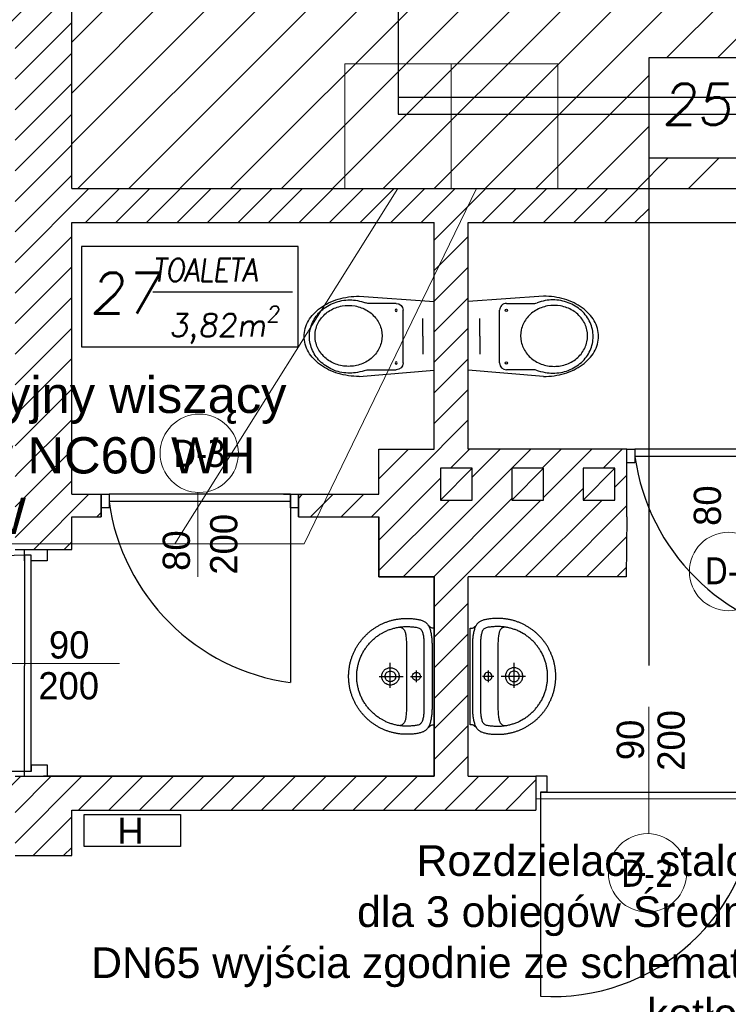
# Model space of a CAD drawing. Header units: millimetres. Extents: x -486876 to 553054, y -140324 to 834178.
# Tile 29 of 155: x -162959 to -159832, y 78064 to 82405. Entities that reach past the tile are written whole.
import ezdxf
from ezdxf import colors
from ezdxf.entities.mleader import LeaderData, LeaderLine
from ezdxf.enums import TextEntityAlignment as Align
from ezdxf.lldxf.tags import DXFTag
from ezdxf.math import Vec2, Vec3

# ---------------------------------------------------------------- set-up
doc = ezdxf.new("R2010")
doc.units = ezdxf.units.MM
doc.linetypes.add('DASH2', pattern=[0.75, 0.5, -0.25])
for name, color, linetype, lineweight in [('0_TEKST', 7, 'Continuous', 20), ('_XREF', 252, 'DASH2', 13), ('IS_GAZ_TEKST', 7, 'Continuous', 20), ('XREF$0$okna', 8, 'Continuous', 20), ('XREF$0$ściana nośna', 8, 'Continuous', 30)]:
    doc.layers.add(name, color=color, linetype=linetype, lineweight=lineweight)
doc.layers.add('IS_Rozdzielacze_Powrót', color=5, linetype='DASH', true_color=0x0000ff)
doc.layers.add('IS_Rozdzielacze_Zasilanie', color=1, linetype='SOLID', true_color=0xff0000)
for name, color, linetype in [('XREF$0$A-ARM', 8, 'Continuous'), ('XREF$0$ArchiCAD', 8, 'Continuous'), ('XREF$0$DRZWI', 8, 'Continuous'), ('XREF$0$MEBLE_ŁAZIENKOWE_I_KUCHENNE', 8, 'Continuous'), ('XREF$0$nowe ściany', 8, 'Continuous'), ('XREF$0$OPIS', 8, 'Continuous'), ('XREF$0$OPISY', 8, 'Continuous'), ('XREF$0$WYMIARY', 9, 'Continuous'), ('XREF$0$WYPEŁNIENIA', 8, 'Continuous'), ('XREF$0$ŚCIANY', 8, 'Continuous')]:
    doc.layers.add(name, color=color, linetype=linetype)
doc.styles.add('GENERATED_STYLE_1', font='ARIALN.TTF')
doc.styles.add('SANPROJEKT', font='arial.ttf', dxfattribs={"height": 200})
doc.styles.add('XREF$0$APLUS', font='arial.ttf', dxfattribs={"width": 0.6})
doc.styles.add('XREF$0$GENERATED_STYLE_1', font='txt')
doc.styles.add('XREF$0$Standard', font='arial.ttf')
doc.styles.add('XREF$0$Verdana 0.8', font='verdana.ttf', dxfattribs={"width": 0.8})
tags = doc.linetypes.add('DASH', pattern=[15, 10, -5]).pattern_tags.tags
tags[6:7] = [DXFTag(74, 4), DXFTag(75, 0), DXFTag(340, '0'), DXFTag(46, 0.0), DXFTag(50, 0.0), DXFTag(44, 0.0), DXFTag(45, 0.0)]
tags[4:5] = [DXFTag(74, 4), DXFTag(75, 0), DXFTag(340, '0'), DXFTag(46, 0.0), DXFTag(50, 0.0), DXFTag(44, 0.0), DXFTag(45, 0.0)]
tags = doc.linetypes.add('SOLID', pattern=[10, 10, 0]).pattern_tags.tags
tags[6:7] = [DXFTag(74, 4), DXFTag(75, 0), DXFTag(340, '0'), DXFTag(46, 0.0), DXFTag(50, 0.0), DXFTag(44, 0.0), DXFTag(45, 0.0)]
tags[4:5] = [DXFTag(74, 4), DXFTag(75, 0), DXFTag(340, '0'), DXFTag(46, 0.0), DXFTag(50, 0.0), DXFTag(44, 0.0), DXFTag(45, 0.0)]
pattern_1 = [(45, (-52999.899, 13162.694), (-6.7351921, 6.7351921), [])]

# ---------------------------------------------------------------- blocks, each defined once
blk = doc.blocks.new('XREF$0$ubi012_r')
for p, q in [((-2.32, 33.16), (0, 0)), ((33.07, 33.16), (30.34, 0)), ((0.86, 16.83), (0.86, 29.35)), ((30.16, 29.17), (30.16, 16.83)), ((27.13, 13.79), (3.9, 13.79)), ((15.37, 5.06), (7.45, 5.06)), ((15.37, 5.06), (23.29, 5.06)), ((30.34, 0), (0, 0))]:
    blk.add_line(p, q)
for centre in [(3.9, 16.83), (27.13, 16.83)]:
    blk.add_circle(centre, 0.506)
for centre, radius, start, end in [((16.19, 42.02), 15.54, 105.9445, 133.2542), ((15.37, 44.42), 13.01, 74.6148, 105.3852), ((14.56, 42.02), 15.54, 46.7458, 74.0555), ((20.78, 37.1), 22.27, 133.1777, 154.6258), ((16.63, 38.41), 17.03, 126.5259, 148.9267), ((15.64, 39.74), 15.37, 102.4946, 126.4967), ((15.32, 39.85), 12.81, 102.4946, 126.4967), ((15.46, 40.39), 14.7, 77.6333, 102.3667), ((15.17, 40.39), 12.25, 77.6333, 102.3667), ((15.02, 39.85), 12.81, 53.5033, 77.5054), ((15.28, 39.74), 15.37, 53.5033, 77.5054), ((14.28, 38.41), 17.03, 31.0733, 53.4741), ((9.97, 37.1), 22.27, 25.3742, 46.8223), ((16.15, 38.74), 14.19, 126.5259, 148.9267), ((14.19, 38.74), 14.19, 31.0733, 53.4741), ((27.53, 33.76), 29.8, 154.3733, 172.0149), ((18.1, 37.5), 18.76, 148.867, 169.8645), ((17.37, 37.98), 15.63, 148.867, 169.8645), ((12.97, 37.98), 15.63, 10.1355, 31.133), ((12.82, 37.5), 18.76, 10.1355, 31.133), ((3.22, 33.76), 29.8, 7.9851, 25.6267), ((18.81, 37.34), 19.49, 169.767, 190.233), ((17.96, 37.85), 16.24, 169.767, 190.233), ((12.37, 37.85), 16.24, 0, 10.233), ((12.1, 37.34), 19.49, 0, 10.233), ((30.81, 33.16), 33.13, 171.7845, 180.1077), ((17.37, 37.72), 15.63, 190.1355, 211.133), ((12.97, 37.72), 15.63, 328.867, 349.8645), ((12.37, 37.85), 16.24, 349.767, 0), ((12.1, 37.34), 19.49, 349.767, 0), ((-0.06, 33.16), 33.13, 0, 8.2155), ((15.63, 36.6), 16.22, 189.6364, 202.7205), ((-13.89, 43.27), 46.14, 343.1585, 348.2524), ((-1.67, 29.35), 2.53, 0, 22.7205), ((16.15, 36.96), 14.19, 211.0733, 233.4741), ((14.19, 36.96), 14.19, 306.5259, 328.9267), ((32.69, 29.17), 2.53, 163.1585, 180), ((15.32, 35.85), 12.81, 233.5033, 257.5054), ((15.17, 35.31), 12.25, 257.6333, 282.3667), ((15.02, 35.85), 12.81, 282.4946, 306.4967), ((3.9, 16.83), 3.03, 180, 270), ((27.13, 16.83), 3.03, 270, 0)]:
    blk.add_arc(centre, radius, start, end)
blk = doc.blocks.new('XREF$0$KKP-KOLO2-B02X0201')
at = {"layer": 'XREF$0$A-ARM'}
for points in [[(-21.09, 0), (-21.12, -0.55), (-21.2, -1), (-21.34, -1.39), (-21.54, -1.76), (-21.81, -2.13), (-22.13, -2.54)], [(21.09, 0), (0, 0), (-21.09, 0)], [(22.13, -2.54), (21.81, -2.13), (21.54, -1.76), (21.34, -1.39), (21.2, -1), (21.12, -0.55), (21.09, 0)], [(25.29, -12.17), (25.29, -12.54), (25.28, -12.9), (25.27, -13.27), (25.25, -13.64), (25.22, -14), (25.19, -14.37), (25.16, -14.73), (25.12, -15.09), (25.08, -15.45), (25.03, -15.81), (24.97, -16.16), (24.91, -16.52), (24.85, -16.87), (24.78, -17.22), (24.71, -17.57), (24.63, -17.92), (24.55, -18.26), (24.46, -18.61), (24.37, -18.95), (24.27, -19.29), (24.17, -19.63), (24.06, -19.96), (23.95, -20.3), (23.83, -20.63), (23.71, -20.96), (23.59, -21.29), (23.46, -21.61), (23.33, -21.94), (23.19, -22.26), (23.05, -22.58), (22.9, -22.89), (22.75, -23.21), (22.6, -23.52), (22.44, -23.83), (22.27, -24.14), (22.11, -24.44), (21.94, -24.74), (21.76, -25.04), (21.58, -25.34), (21.4, -25.63), (21.21, -25.92), (21.02, -26.21), (20.83, -26.5), (20.63, -26.78), (20.43, -27.06), (20.22, -27.34), (20.01, -27.62), (19.8, -27.89), (19.58, -28.16), (19.36, -28.42), (19.14, -28.68), (18.91, -28.94), (18.68, -29.2), (18.45, -29.45), (18.21, -29.7), (17.97, -29.95), (17.73, -30.2), (17.48, -30.44), (17.23, -30.67), (16.98, -30.91), (16.72, -31.14), (16.46, -31.36), (16.2, -31.59), (15.93, -31.81), (15.66, -32.02), (15.39, -32.24), (15.12, -32.45), (14.84, -32.65), (14.56, -32.85), (14.28, -33.05), (13.99, -33.25), (13.7, -33.44), (13.41, -33.62), (13.12, -33.81), (12.82, -33.98), (12.52, -34.16), (12.22, -34.33), (11.91, -34.5), (11.61, -34.66), (11.3, -34.82), (10.98, -34.97), (10.67, -35.12), (10.35, -35.27), (10.03, -35.41), (9.71, -35.55), (9.39, -35.68), (9.06, -35.81), (8.74, -35.94), (8.41, -36.06), (8.07, -36.17), (7.74, -36.28), (7.4, -36.39), (7.06, -36.49), (6.72, -36.59), (6.38, -36.68), (6.04, -36.77), (5.69, -36.85), (5.35, -36.93), (5, -37), (4.65, -37.07), (4.29, -37.14), (3.94, -37.2), (3.58, -37.25), (3.23, -37.3), (2.87, -37.34), (2.51, -37.38), (2.14, -37.42), (1.78, -37.45), (1.42, -37.47), (1.05, -37.49), (0.68, -37.5), (0.31, -37.51), (-0.06, -37.51), (-0.06, -37.51), (-0.43, -37.51), (-0.8, -37.5), (-1.16, -37.49), (-1.53, -37.47), (-1.89, -37.45), (-2.26, -37.42), (-2.62, -37.38), (-2.98, -37.34), (-3.34, -37.3), (-3.7, -37.25), (-4.05, -37.2), (-4.41, -37.14), (-4.76, -37.07), (-5.11, -37), (-5.46, -36.93), (-5.81, -36.85), (-6.15, -36.77), (-6.5, -36.68), (-6.84, -36.59), (-7.18, -36.49), (-7.52, -36.39), (-7.85, -36.28), (-8.19, -36.17), (-8.52, -36.06), (-8.85, -35.94), (-9.18, -35.81), (-9.5, -35.68), (-9.83, -35.55), (-10.15, -35.41), (-10.47, -35.27), (-10.78, -35.12), (-11.1, -34.97), (-11.41, -34.82), (-11.72, -34.66), (-12.03, -34.5), (-12.33, -34.33), (-12.63, -34.16), (-12.93, -33.98), (-13.23, -33.81), (-13.52, -33.62), (-13.81, -33.44), (-14.1, -33.25), (-14.39, -33.05), (-14.67, -32.85), (-14.95, -32.65), (-15.23, -32.45), (-15.51, -32.24), (-15.78, -32.02), (-16.05, -31.81), (-16.31, -31.59), (-16.58, -31.36), (-16.84, -31.14), (-17.09, -30.91), (-17.35, -30.67), (-17.6, -30.44), (-17.84, -30.2), (-18.09, -29.95), (-18.33, -29.7), (-18.56, -29.45), (-18.8, -29.2), (-19.03, -28.94), (-19.25, -28.68), (-19.48, -28.42), (-19.7, -28.16), (-19.91, -27.89), (-20.13, -27.62), (-20.34, -27.34), (-20.54, -27.06), (-20.74, -26.78), (-20.94, -26.5), (-21.14, -26.21), (-21.33, -25.92), (-21.51, -25.63), (-21.7, -25.34), (-21.88, -25.04), (-22.05, -24.74), (-22.22, -24.44), (-22.39, -24.14), (-22.55, -23.83), (-22.71, -23.52), (-22.86, -23.21), (-23.01, -22.89), (-23.16, -22.58), (-23.3, -22.26), (-23.44, -21.94), (-23.57, -21.61), (-23.7, -21.29), (-23.83, -20.96), (-23.95, -20.63), (-24.06, -20.3), (-24.17, -19.96), (-24.28, -19.63), (-24.38, -19.29), (-24.48, -18.95), (-24.57, -18.61), (-24.66, -18.26), (-24.74, -17.92), (-24.82, -17.57), (-24.9, -17.22), (-24.96, -16.87), (-25.03, -16.52), (-25.09, -16.16), (-25.14, -15.81), (-25.19, -15.45), (-25.23, -15.09), (-25.27, -14.73), (-25.31, -14.37), (-25.34, -14), (-25.36, -13.64), (-25.38, -13.27), (-25.39, -12.9), (-25.4, -12.54), (-25.4, -12.17), (-25.4, -12.17), (-25.4, -11.8), (-25.38, -11.35), (-25.36, -10.84), (-25.33, -10.31), (-25.3, -9.77), (-25.27, -9.28), (-25.23, -8.85), (-25.19, -8.52), (-25.13, -8.07), (-25.06, -7.64), (-24.99, -7.22), (-24.91, -6.82), (-24.82, -6.44), (-24.73, -6.07), (-24.62, -5.72), (-24.51, -5.38), (-24.38, -5.06), (-24.24, -4.76), (-24.09, -4.47), (-23.93, -4.19), (-23.75, -3.93), (-23.55, -3.68), (-23.34, -3.44), (-23.11, -3.22), (-22.87, -3.01), (-22.6, -2.81), (-22.31, -2.63), (-22, -2.45), (-21.67, -2.29), (-21.32, -2.14), (-20.94, -1.99), (-20.54, -1.86), (-20.11, -1.74), (-19.66, -1.63), (-19.17, -1.53), (-19.17, -1.53), (-18.8, -1.45), (-18.41, -1.38), (-18.01, -1.32), (-17.59, -1.25), (-17.17, -1.2), (-16.73, -1.15), (-16.28, -1.1), (-15.82, -1.06), (-15.35, -1.04), (-14.87, -1.02), (-14.38, -1.01), (-0.06, -1.01), (14.27, -1.01), (14.76, -1.02), (15.23, -1.04), (15.7, -1.06), (16.16, -1.1), (16.61, -1.15), (17.05, -1.2), (17.48, -1.25), (17.9, -1.32), (18.3, -1.38), (18.69, -1.45), (19.06, -1.53), (19.54, -1.63), (20, -1.74), (20.43, -1.86), (20.83, -1.99), (21.21, -2.14), (21.56, -2.29), (21.89, -2.45), (22.2, -2.63), (22.48, -2.81), (22.75, -3.01), (23, -3.22), (23.23, -3.44), (23.44, -3.68), (23.63, -3.93), (23.81, -4.19), (23.98, -4.47), (24.13, -4.76), (24.27, -5.06), (24.39, -5.38), (24.51, -5.72), (24.61, -6.07), (24.71, -6.44), (24.79, -6.82), (24.88, -7.22), (24.95, -7.64), (25.02, -8.07), (25.08, -8.52), (25.12, -8.85), (25.15, -9.28), (25.19, -9.77), (25.22, -10.31), (25.24, -10.84), (25.27, -11.35), (25.28, -11.8), (25.29, -12.17)], [(-0.05, -33.94), (-0.61, -33.93), (-1.16, -33.92), (-1.72, -33.89), (-2.28, -33.85), (-2.7, -33.79), (-3.12, -33.73), (-3.53, -33.66), (-3.94, -33.59), (-4.34, -33.51), (-4.74, -33.42), (-5.14, -33.33), (-5.53, -33.23), (-5.93, -33.13), (-6.33, -33.02), (-6.73, -32.9), (-7.13, -32.77), (-7.53, -32.64), (-7.96, -32.47), (-8.38, -32.29), (-8.79, -32.11), (-9.2, -31.92), (-9.61, -31.73), (-10.02, -31.53), (-10.42, -31.33), (-10.8, -31.11), (-11.16, -30.89), (-11.52, -30.66), (-11.87, -30.43), (-12.22, -30.2), (-12.56, -29.97), (-12.89, -29.72), (-13.22, -29.48), (-13.55, -29.23), (-13.87, -28.97), (-14.19, -28.7), (-14.51, -28.43), (-14.82, -28.15), (-15.14, -27.86), (-15.45, -27.56), (-15.76, -27.24), (-16.06, -26.91), (-16.35, -26.58), (-16.63, -26.25), (-16.91, -25.92), (-17.17, -25.58), (-17.44, -25.24), (-17.7, -24.9), (-17.95, -24.55), (-18.2, -24.19), (-18.45, -23.82), (-18.69, -23.45), (-19.7, -21.59), (-19.87, -21.21), (-20.04, -20.83), (-20.19, -20.44), (-20.34, -20.06), (-20.49, -19.67), (-20.62, -19.28), (-20.75, -18.9), (-20.88, -18.51), (-20.99, -18.12), (-21.1, -17.73), (-21.2, -17.34), (-21.3, -16.94), (-21.38, -16.55), (-21.46, -16.15), (-21.54, -15.75), (-21.6, -15.36), (-21.66, -14.95), (-21.71, -14.55), (-21.75, -14.15), (-21.78, -13.74), (-21.81, -13.33), (-21.83, -12.92), (-21.84, -12.51), (-21.84, -12.09), (-21.84, -11.68), (-21.82, -11.26), (-21.81, -10.84), (-21.78, -10.42), (-21.76, -10), (-21.73, -9.57), (-21.69, -9.16), (-21.64, -8.74), (-21.58, -8.32), (-21.51, -7.91), (-21.43, -7.49), (-21.32, -7.09), (-21.2, -6.68), (-21.06, -6.4), (-20.88, -6.14), (-20.65, -5.9), (-20.38, -5.69), (-20.07, -5.5), (-19.73, -5.34), (-19.37, -5.2), (-18.99, -5.07), (-18.59, -4.96), (-18.17, -4.87), (-17.75, -4.8), (-17.33, -4.73), (-16.9, -4.68), (-16.49, -4.64), (-16.08, -4.61), (-15.69, -4.59), (-15.32, -4.58), (-14.98, -4.57), (-14.66, -4.56), (-14.38, -4.56), (-0.05, -4.56), (14.27, -4.56), (14.55, -4.56), (14.87, -4.57), (15.21, -4.58), (15.58, -4.59), (15.97, -4.61), (16.38, -4.64), (16.8, -4.68), (17.22, -4.73), (17.64, -4.8), (18.07, -4.87), (18.48, -4.96), (18.88, -5.07), (19.26, -5.2), (19.63, -5.34), (19.96, -5.5), (20.27, -5.69), (20.54, -5.9), (20.77, -6.14), (20.96, -6.4), (21.09, -6.68), (21.22, -7.09), (21.32, -7.49), (21.41, -7.91), (21.48, -8.32), (21.54, -8.74), (21.58, -9.16), (21.62, -9.57), (21.65, -10), (21.68, -10.42), (21.7, -10.84), (21.72, -11.26), (21.73, -11.68), (21.74, -12.09), (21.73, -12.51), (21.72, -12.92), (21.7, -13.33), (21.68, -13.74), (21.64, -14.15), (21.6, -14.55), (21.55, -14.95), (21.49, -15.36), (21.43, -15.75), (21.36, -16.15), (21.28, -16.55), (21.19, -16.94), (21.1, -17.34), (20.99, -17.73), (20.89, -18.12), (20.77, -18.51), (20.65, -18.9), (20.52, -19.28), (20.38, -19.67), (20.24, -20.06), (20.09, -20.44), (19.93, -20.83), (19.76, -21.21), (19.59, -21.59), (19.59, -21.59), (18.58, -23.45), (18.34, -23.82), (18.09, -24.19), (17.84, -24.55), (17.59, -24.9), (17.33, -25.24), (17.07, -25.58), (16.8, -25.92), (16.52, -26.25), (16.24, -26.58), (15.95, -26.91), (15.65, -27.24), (15.35, -27.56), (15.03, -27.86), (14.72, -28.15), (14.4, -28.43), (14.08, -28.7), (13.76, -28.97), (13.44, -29.23), (13.11, -29.48), (12.78, -29.72), (12.45, -29.97), (12.11, -30.2), (11.76, -30.43), (11.41, -30.66), (11.06, -30.89), (10.69, -31.11), (10.32, -31.33), (9.91, -31.53), (9.5, -31.73), (9.09, -31.92), (8.68, -32.11), (8.27, -32.29), (7.85, -32.47), (7.43, -32.64), (7.43, -32.64), (7.02, -32.77), (6.62, -32.9), (6.22, -33.02), (5.82, -33.13), (5.43, -33.23), (5.03, -33.33), (4.63, -33.42), (4.23, -33.51), (3.83, -33.59), (3.42, -33.66), (3.01, -33.73), (2.6, -33.79), (2.17, -33.85), (1.61, -33.89), (1.06, -33.92), (0.5, -33.93), (-0.05, -33.94)], [(-2.61, -7.95), (2.52, -7.95)], [(-0.04, -6.08), (0.43, -6.14), (0.85, -6.32), (1.21, -6.6), (1.49, -6.96), (1.67, -7.38), (1.73, -7.86), (1.67, -8.33), (1.49, -8.75), (1.21, -9.11), (0.85, -9.39), (0.43, -9.57), (-0.04, -9.63), (-0.51, -9.57), (-0.94, -9.39), (-1.3, -9.11), (-1.58, -8.75), (-1.75, -8.33), (-1.82, -7.86), (-1.75, -7.38), (-1.58, -6.96), (-1.3, -6.6), (-0.94, -6.32), (-0.51, -6.14), (-0.04, -6.08)], [(-0.05, -10.45), (-0.05, -5.48)], [(-21.62, -15.21), (-21.58, -14.99), (-21.53, -14.78), (-21.48, -14.58), (-21.41, -14.39), (-21.33, -14.21), (-21.24, -14.04), (-21.14, -13.87), (-21.02, -13.72), (-20.88, -13.57), (-20.72, -13.43), (-20.55, -13.3), (-20.35, -13.18), (-20.14, -13.06), (-19.9, -12.95), (-19.63, -12.85), (-19.34, -12.76), (-19.02, -12.67), (-18.67, -12.6), (-18.29, -12.53), (-17.88, -12.46), (-17.43, -12.4), (-16.96, -12.35), (-16.44, -12.31), (-15.89, -12.27), (-15.3, -12.24), (-14.67, -12.21), (-14, -12.19), (-13.28, -12.18), (-12.52, -12.17), (-11.72, -12.17)], [(-11.72, -12.17), (-0.06, -12.17), (11.6, -12.17)], [(11.6, -12.17), (12.41, -12.17), (13.17, -12.18), (13.88, -12.19), (14.55, -12.21), (15.18, -12.24), (15.78, -12.27), (16.33, -12.31), (16.84, -12.35), (17.32, -12.4), (17.77, -12.46), (18.18, -12.53), (18.56, -12.6), (18.9, -12.67), (19.22, -12.76), (19.52, -12.85), (19.78, -12.95), (20.02, -13.06), (20.24, -13.18), (20.44, -13.3), (20.61, -13.43), (20.76, -13.57), (20.9, -13.72), (21.02, -13.87), (21.13, -14.04), (21.22, -14.21), (21.3, -14.39), (21.36, -14.58), (21.42, -14.78), (21.47, -14.99), (21.51, -15.21)], [(-0.06, -15.43), (0.33, -15.45), (0.71, -15.51), (1.07, -15.6), (1.42, -15.73), (1.75, -15.89), (2.06, -16.08), (2.36, -16.3), (2.63, -16.55), (2.87, -16.82), (3.09, -17.11), (3.28, -17.43), (3.44, -17.76), (3.57, -18.11), (3.66, -18.47), (3.72, -18.85), (3.74, -19.24), (3.72, -19.62), (3.66, -20), (3.57, -20.36), (3.44, -20.71), (3.28, -21.05), (3.09, -21.36), (2.87, -21.65), (2.63, -21.92), (2.36, -22.17), (2.06, -22.39), (1.75, -22.58), (1.42, -22.74), (1.07, -22.87), (0.71, -22.96), (0.33, -23.02), (-0.06, -23.04), (-0.45, -23.02), (-0.82, -22.96), (-1.19, -22.87), (-1.54, -22.74), (-1.87, -22.58), (-2.18, -22.39), (-2.48, -22.17), (-2.75, -21.92), (-2.99, -21.65), (-3.21, -21.36), (-3.4, -21.05), (-3.56, -20.71), (-3.69, -20.36), (-3.78, -20), (-3.84, -19.62), (-3.86, -19.24), (-3.84, -18.85), (-3.78, -18.47), (-3.69, -18.11), (-3.56, -17.76), (-3.4, -17.43), (-3.21, -17.11), (-2.99, -16.82), (-2.75, -16.55), (-2.48, -16.3), (-2.18, -16.08), (-1.87, -15.89), (-1.54, -15.73), (-1.19, -15.6), (-0.82, -15.51), (-0.45, -15.45), (-0.06, -15.43)], [(-0.06, -16.9), (0.36, -16.94), (0.75, -17.05), (1.12, -17.22), (1.44, -17.45), (1.72, -17.73), (1.95, -18.06), (2.13, -18.42), (2.23, -18.82), (2.27, -19.24), (2.23, -19.65), (2.13, -20.05), (1.95, -20.41), (1.72, -20.74), (1.44, -21.02), (1.12, -21.25), (0.75, -21.42), (0.36, -21.53), (-0.06, -21.57), (-0.48, -21.53), (-0.87, -21.42), (-1.23, -21.25), (-1.56, -21.02), (-1.84, -20.74), (-2.07, -20.41), (-2.24, -20.05), (-2.35, -19.65), (-2.39, -19.24), (-2.35, -18.82), (-2.24, -18.42), (-2.07, -18.06), (-1.84, -17.73), (-1.56, -17.45), (-1.23, -17.22), (-0.87, -17.05), (-0.48, -16.94), (-0.06, -16.9)], [(-0.06, -24.21), (-0.06, -13.57)], [(4.89, -19.26), (-5.94, -19.26)]]:
    blk.add_lwpolyline(points, dxfattribs=at)
blk = doc.blocks.new('XREF')
at = {"layer": 'XREF$0$WYPEŁNIENIA'}
h = blk.add_hatch(dxfattribs=at)
h.set_pattern_fill('ANSI31', color=256, scale=3)
h.set_pattern_definition(pattern_1)
h.paths.add_polyline_path([(2833.43, 11289.37), (2724.32, 11289.37), (2724.32, 11249.37), (2833.43, 11249.37)])
h.paths.add_polyline_path([(2867.14, 11289.37), (2833.43, 11289.37), (2833.43, 11249.37), (2867.14, 11249.37)])
h.paths.add_polyline_path([(2561.4, 11289.37), (2420.48, 11289.37), (2420.48, 11249.37), (2561.4, 11249.37)])
h.paths.add_polyline_path([(2257.56, 11289.37), (2121.56, 11289.37), (2121.56, 11163.24), (2161.56, 11163.24), (2161.56, 11249.37), (2257.56, 11249.37)])
h.paths.add_polyline_path([(2161.56, 11000.31), (2121.56, 11000.31), (2121.56, 10935.51), (2161.56, 10935.51)])
h.paths.add_polyline_path([(2161.56, 10935.51), (2121.56, 10935.51), (2121.56, 10867.6), (2161.56, 10867.6)])
h.paths.add_polyline_path([(3030.07, 11289.37), (3030.07, 11249.37), (3176.56, 11249.37), (3176.56, 11149.37), (2871.56, 11149.37), (2871.56, 10935.51), (2896.56, 10935.51), (2896.56, 11134.37), (3176.56, 11134.37), (3176.56, 10935.51), (3201.56, 10935.51), (3201.56, 11045.83), (3361.56, 11045.83), (3361.56, 10945.96), (3337.08, 10945.96), (3337.08, 10935.51), (3364.3, 10935.51), (3364.3, 10937.53), (3378.3, 10937.53), (3378.3, 10935.51), (3395.73, 10935.51), (3395.73, 10937.53), (3409.73, 10937.53), (3409.73, 10935.51), (3427.16, 10935.51), (3427.16, 10937.53), (3441.16, 10937.53), (3441.16, 10935.51), (3446.56, 10935.51), (3446.56, 10945.96), (3376.56, 10945.96), (3376.56, 11045.83), (3456.22, 11045.83), (3456.22, 11060.83), (3201.56, 11060.83), (3201.56, 11249.37), (3207.26, 11249.37), (3207.26, 11289.37), (3205.89, 11289.37)])
h.paths.add_polyline_path([(3179.52, 11177.85), (3198.59, 11177.85), (3198.59, 11191.35), (3179.52, 11191.35)], flags=24)
h.paths.add_polyline_path([(3151.69, 11132.98), (3151.69, 11150.77), (3138.19, 11150.77), (3138.19, 11132.98)], flags=25)
h.paths.add_polyline_path([(3276.39, 11044.44), (3276.39, 11062.23), (3262.89, 11062.23), (3262.89, 11044.44)], flags=25)
h = blk.add_hatch(dxfattribs=at)
h.set_pattern_fill('ANSI31', color=256, scale=5)
h.set_pattern_definition([(45, (-28088.064, -1137.435), (-11.22532, 11.22532), [])])
h.paths.add_polyline_path([(3507.62, 11249.37), (3302.26, 11249.37), (3291.28, 11249.37, -0.340372), (3215.64, 11191.14), (3215.64, 11185.59), (3212.85, 11185.59), (3212.85, 11249.37), (3207.26, 11249.37), (3201.56, 11249.37), (3201.56, 11060.83), (3456.22, 11060.83), (3456.22, 11074.33), (3456.22, 11118.49), (3507.62, 11118.49)])
h.paths.add_polyline_path([(3766.56, 11249.37), (3507.62, 11249.37), (3507.62, 11118.49), (3555.71, 11118.49), (3555.71, 11074.33), (3507.62, 11074.33), (3507.62, 11060.83), (3766.56, 11060.83), (3766.56, 11096.65), (3766.56, 11216.34)])
h.paths.add_polyline_path([(3571.08, 11127.38), (3697.5, 11127.38), (3697.5, 11083.21), (3571.08, 11083.21)], flags=16)
h.paths.add_polyline_path([(3507.62, 11074.33), (3456.22, 11074.33), (3456.22, 11060.83), (3507.62, 11060.83)], flags=17)
h.paths.add_polyline_path([(3575.22, 11093.38), (3613.36, 11093.38), (3617.14, 11120.3), (3579, 11120.3)], flags=8)
h.paths.add_polyline_path([(3615.95, 11109.61), (3693.87, 11109.61), (3695.97, 11124.56), (3618.05, 11124.56)], flags=8)
h.paths.add_polyline_path([(3615.46, 11086.76), (3678.55, 11086.76), (3681.36, 11106.78), (3618.27, 11106.78)], flags=8)
h = blk.add_hatch(dxfattribs=at)
h.set_pattern_fill('ANSI31', color=256, scale=3)
h.set_pattern_definition(pattern_1)
h.paths.add_polyline_path([(3536.35, 10935.51), (3530.35, 10935.51), (3530.35, 10801.78), (3536.35, 10801.78)])
h.paths.add_polyline_path([(3536.35, 11045.83), (3530.35, 11045.83), (3530.35, 10945.96), (3533.62, 10945.96), (3536.35, 10945.96)], flags=17)
h.paths.add_polyline_path([(3796.56, 11096.65), (3766.56, 11096.65), (3766.56, 11060.83), (3507.62, 11060.83), (3507.62, 11045.83), (3526.56, 11045.83), (3626.56, 11045.83), (3626.56, 10935.51), (3636.56, 10935.51), (3636.56, 11045.83), (3766.56, 11045.83), (3796.56, 11045.83)])
edge = h.paths.add_edge_path()
edge.add_arc((3779.04, 10935.86), 93.67, 192.1343, 192.8888, ccw=False)
edge.add_line((3687.46, 10916.17), (3684.53, 10916.17))
edge.add_line((3684.53, 10916.17), (3684.53, 10926.14))
edge.add_line((3684.53, 10926.14), (3636.56, 10926.14))
edge.add_line((3636.56, 10926.14), (3636.56, 10935.51))
edge.add_line((3636.56, 10935.51), (3626.56, 10935.51))
edge.add_line((3626.56, 10935.51), (3626.56, 10926.14))
edge.add_line((3626.56, 10926.14), (3626.56, 10916.14))
edge.add_line((3626.56, 10916.14), (3626.56, 10891.78))
edge.add_line((3626.56, 10891.78), (3687.73, 10891.78))
edge.add_line((3687.73, 10891.78), (3687.73, 10914.97))
h.paths.add_polyline_path([(3647.75, 10901.56), (3633.75, 10901.56), (3633.75, 10915.56), (3647.75, 10915.56)], flags=16)
h.paths.add_polyline_path([(3796.56, 10926.14), (3766.56, 10926.14), (3766.56, 10872.13), (3796.56, 10872.13)])
h.paths.add_polyline_path([(3796.56, 10818.23), (3766.56, 10818.23), (3766.56, 10801.78), (3747.83, 10801.78), (3747.83, 10786.78), (3766.56, 10786.78), (3766.56, 10776.78), (3796.56, 10776.78)])
h.paths.add_polyline_path([(3747.83, 10801.78), (3680.36, 10801.78), (3680.36, 10786.78), (3747.83, 10786.78)])
h.paths.add_polyline_path([(3406.41, 10801.78), (3376.56, 10801.78), (3376.56, 10889.68), (3446.15, 10889.68), (3446.56, 10916.14), (3446.56, 10926.14), (3446.56, 10935.51), (3441.16, 10935.51), (3441.16, 10923.53), (3427.16, 10923.53), (3427.16, 10935.51), (3409.73, 10935.51), (3409.73, 10923.53), (3395.73, 10923.53), (3395.73, 10935.51), (3378.3, 10935.51), (3378.3, 10923.53), (3364.3, 10923.53), (3364.3, 10935.51), (3337.08, 10935.51), (3337.08, 10926.14), (3301.56, 10926.14), (3301.56, 10920.14), (3301.56, 10916.14), (3337.08, 10916.14), (3337.08, 10889.68), (3361.56, 10889.68), (3361.56, 10801.78), (3189.06, 10801.78), (3176.56, 10801.78), (3176.56, 10766.78), (3201.56, 10766.78), (3201.56, 10786.78), (3406.41, 10786.78)])
h.paths.add_polyline_path([(3214.49, 10923.14), (3214.49, 10926.14), (3201.56, 10926.14), (3201.56, 10935.51), (3176.56, 10935.51), (3176.56, 10901.78), (3201.56, 10901.78), (3201.56, 10916.14), (3214.49, 10916.14)], flags=17)
h.paths.add_polyline_path([(3176.56, 10801.78), (3006.73, 10801.78), (3006.73, 10789.78), (3176.56, 10789.78)])
h.paths.add_polyline_path([(2906.73, 10801.78), (2815.34, 10801.78), (2815.34, 10789.78), (2894.64, 10789.78), (2904.95, 10789.78)])
h.paths.add_polyline_path([(2896.56, 10935.51), (2871.56, 10935.51), (2871.56, 10801.78), (2896.56, 10801.78)])
h.paths.add_polyline_path([(2892.75, 10828.64), (2910.53, 10828.64), (2910.53, 10842.14), (2892.75, 10842.14)])
at = {"layer": 'XREF$0$DRZWI'}
for points in [[(3446.56, 10945.96), (3450.09, 10945.96), (3450.09, 10939.96), (3446.56, 10939.96)], [(3214.49, 10926.14), (3218.03, 10926.14), (3218.03, 10920.14), (3214.49, 10920.14)], [(3298.03, 10926.14), (3301.56, 10926.14), (3301.56, 10920.14), (3298.03, 10920.14)]]:
    blk.add_lwpolyline(points, close=True, dxfattribs=at)
for points in [[(3527.09, 10945.96), (3450.09, 10945.96), (3450.09, 10942.88), (3462.59, 10942.88), (3530.09, 10942.88)], [(3298.03, 10926.14), (3218.03, 10926.14), (3218.03, 10923.06), (3230.53, 10923.06), (3298.03, 10923.06)], [(3289.01, 10926.14), (3218.03, 10926.14), (3218.03, 10923.06), (3230.53, 10923.06), (3298.03, 10923.06)], [(3295.03, 10926.14), (3298.03, 10926.14), (3298.03, 10843.06)], [(3180.74, 10896.78), (3180.74, 10901.78), (3190.74, 10901.78), (3190.74, 10896.78)], [(3183.74, 10803.78), (3183.74, 10899.28), (3180.74, 10899.28), (3180.74, 10899.28), (3180.66, 10801.78)], [(3190.74, 10896.78), (3183.83, 10896.78)], [(3183.74, 10806.78), (3183.74, 10803.78), (3093.74, 10803.78), (3093.74, 10803.78)], [(3183.74, 10806.78), (3190.74, 10806.78), (3190.74, 10801.78)], [(3411.41, 10794.78), (3411.41, 10801.78), (3406.41, 10801.78)], [(3408.41, 10794.78), (3503.91, 10794.78), (3503.91, 10791.78), (3503.91, 10791.78), (3406.41, 10791.69)], [(3411.41, 10794.78), (3408.41, 10794.78), (3408.41, 10704.78), (3408.41, 10704.78)]]:
    blk.add_lwpolyline(points, dxfattribs=at)
for centre, radius, start, end in [((3542.83, 10955.68), 93.67, 188.0471, 262.1791), ((3310.77, 10935.86), 93.67, 188.0471, 262.1791), ((3183.69, 10809.22), 90.11, 91.872, 183.4612), ((3413.85, 10794.72), 90.11, 266.5388, 358.128)]:
    blk.add_arc(centre, radius, start, end, dxfattribs=at)
at = {"layer": 'XREF$0$nowe ściany'}
for q in [(3214.49, 10916.14), (3214.49, 10918.14)]:
    blk.add_line((3214.49, 10926.14), q, dxfattribs=at)
at = {"layer": 'XREF$0$okna'}
for points in [[(3257.28, 10926.87), (3257.28, 10889.71)], [(3257.28, 10926.87), (3257.28, 10889.71)], [(3222.59, 10851.53), (3165.47, 10851.53)], [(3456.16, 10832.3), (3456.16, 10776.44)]]:
    blk.add_lwpolyline(points, dxfattribs=at)
for centre in [(3257.84, 10944.14), (3491.36, 10892.03), (3455.64, 10759.17)]:
    blk.add_circle(centre, 17.28, dxfattribs=at)
at = {"layer": 'XREF$0$OPIS'}
for p, q in [((3456.22, 11074.33), (3456.22, 10850.54)), ((3237.37, 11015.31), (3298.99, 11015.31))]:
    blk.add_line(p, q, dxfattribs=at)
for points in [[(3555.71, 11118.49), (3456.22, 11118.49), (3456.22, 11074.33), (3555.71, 11074.33)], [(3301.47, 11035.23), (3205.94, 11035.23), (3205.94, 10991.06), (3301.47, 10991.06)]]:
    blk.add_lwpolyline(points, close=True, dxfattribs=at)
at = {"layer": 'XREF$0$WYMIARY', "color": 6}
blk.add_lwpolyline([(3249.5, 10770.73), (3207.02, 10770.73), (3207.02, 10784.88), (3249.5, 10784.88)], close=True, dxfattribs=at)
at = {"layer": 'XREF$0$ściana nośna'}
for p, q in [((3201.56, 11060.83), (3201.56, 11249.37)), ((3201.56, 11060.83), (3766.56, 11060.83)), ((3201.56, 11045.83), (3361.56, 11045.83)), ((3201.56, 10926.14), (3201.56, 11045.83)), ((3361.56, 10945.96), (3361.56, 11045.83)), ((3376.56, 11045.83), (3526.56, 11045.83)), ((3376.56, 10945.96), (3376.56, 11045.83)), ((3337.08, 10926.14), (3337.08, 10945.96)), ((3337.08, 10945.96), (3361.56, 10945.96)), ((3446.56, 10945.96), (3376.56, 10945.96)), ((3446.56, 10926.14), (3446.56, 10945.96)), ((3201.56, 10926.14), (3214.49, 10926.14)), ((3301.56, 10926.14), (3337.08, 10926.14)), ((3301.56, 10916.14), (3301.56, 10926.14)), ((3446.56, 10916.14), (3446.56, 10926.14)), ((3446.56, 10916.14), (3446.56, 10926.14)), ((3214.49, 10916.14), (3214.49, 10923.14)), ((3301.56, 10923.14), (3301.56, 10916.14)), ((3201.56, 10916.14), (3214.49, 10916.14)), ((3201.56, 10901.78), (3201.56, 10916.14)), ((3201.56, 10901.78), (3201.56, 10916.14)), ((3201.56, 10916.14), (3214.49, 10916.14)), ((3301.56, 10916.14), (3337.08, 10916.14)), ((3301.56, 10916.14), (3337.08, 10916.14)), ((3337.08, 10889.68), (3337.08, 10916.14)), ((3337.08, 10916.14), (3337.08, 10889.68)), ((3446.56, 10916.14), (3446.15, 10889.68)), ((3176.56, 10901.78), (3201.56, 10901.78)), ((3361.56, 10889.68), (3337.08, 10889.68)), ((3337.08, 10889.68), (3361.56, 10889.68)), ((3361.56, 10801.78), (3361.56, 10889.68)), ((3361.56, 10889.68), (3361.56, 10801.78)), ((3376.56, 10801.78), (3376.56, 10889.68)), ((3446.15, 10889.68), (3376.56, 10889.68)), ((3176.56, 10801.78), (3201.56, 10801.78)), ((3361.56, 10801.78), (3189.06, 10801.78)), ((3201.56, 10801.78), (3361.56, 10801.78)), ((3376.56, 10801.78), (3406.41, 10801.78)), ((3406.41, 10801.78), (3406.41, 10786.78)), ((3201.56, 10786.78), (3406.41, 10786.78)), ((3201.56, 10766.78), (3201.56, 10786.78)), ((3176.56, 10766.78), (3201.56, 10766.78))]:
    blk.add_line(p, q, dxfattribs=at)
at = {"layer": 'XREF$0$ŚCIANY'}
for p, q in [((3364.3, 10923.53), (3378.3, 10937.53)), ((3395.73, 10923.53), (3409.73, 10937.53)), ((3427.16, 10923.53), (3441.16, 10937.53))]:
    blk.add_line(p, q, dxfattribs=at)
for points in [[(3378.3, 10923.53), (3378.3, 10937.53), (3364.3, 10937.53), (3364.3, 10923.53)], [(3409.73, 10923.53), (3409.73, 10937.53), (3395.73, 10937.53), (3395.73, 10923.53)], [(3441.16, 10923.53), (3441.16, 10937.53), (3427.16, 10937.53), (3427.16, 10923.53)]]:
    blk.add_lwpolyline(points, close=True, dxfattribs=at)
at = {"layer": 'XREF$0$A-ARM', "yscale": 1.007999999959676, "zscale": 1.007999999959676}
for p, xscale, rotation in [((3361.56, 10845.73), 1.007999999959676, 270), ((3377.34, 10845.73), -1.007999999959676, 89.99999999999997)]:
    blk.add_blockref('XREF$0$KKP-KOLO2-B02X0201', p, dxfattribs=dict(at, xscale=xscale, rotation=rotation))
at = {"layer": 'XREF$0$MEBLE_ŁAZIENKOWE_I_KUCHENNE', "ltscale": 1.2, "xscale": -1, "rotation": 89.99999999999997}
blk.add_blockref('XREF$0$ubi012_r', (3361.56, 11011.07), dxfattribs=at)
at = {"layer": 'XREF$0$MEBLE_ŁAZIENKOWE_I_KUCHENNE', "ltscale": 1.2, "rotation": 270}
blk.add_blockref('XREF$0$ubi012_r', (3376.56, 11011.07), dxfattribs=at)
at = {"style": 'XREF$0$APLUS'}
blk.add_attdef('165', text='', height=12.94, rotation=90, dxfattribs=at).set_placement((5850.28, 4086.91), align=Align.TOP_CENTER)
blk.add_attdef('70', text='', height=12.94, rotation=90, dxfattribs=at).set_placement((5846.74, 4087.03), align=Align.BOTTOM_CENTER)
at = {"layer": 'XREF$0$ArchiCAD', "style": 'XREF$0$GENERATED_STYLE_1'}
for s, rotation, p in [('80', 90, (3491.62, 10912.13)), ('200', 90, (3278.24, 10890.63)), ('80', 90, (3257.31, 10892.31)), ('90', 0, (3191.53, 10850.06)), ('200', 0, (3186.85, 10832.05)), ('200', 90, (3475.63, 10804.16)), ('90', 90, (3457.62, 10808.84))]:
    blk.add_text(s, height=12, rotation=rotation, dxfattribs=at).set_placement(p, align=Align.BOTTOM_LEFT)
at = {"layer": 'XREF$0$DRZWI', "style": 'XREF$0$APLUS'}
for tag, height, p in [('90', 10.59, (3968.05, 17970.78)), ('90', 10.59, (4273.69, 17907.63)), ('90', 10.59, (4647.11, 17907.63)), ('90', 10.59, (4995.74, 17907.63)), ('90', 10.59, (5345.01, 17907.63)), ('90', 8.24, (3625.86, 17450.53)), ('90', 8.24, (4282.58, 17436.64)), ('90', 8.24, (4577.82, 17436.64)), ('90', 8.24, (5003.12, 17436.64)), ('90', 8.24, (5300.95, 17436.64)), ('90', 8.24, (5625.63, 17350.96)), ('110', 12.94, (3772.73, 10725.01)), ('100', 12.94, (3763.85, 10003.38)), ('90', 10.59, (3383.41, 9921.97)), ('83', 10.59, (4118.73, 4184.03))]:
    blk.add_attdef(tag, text='', height=height, dxfattribs=at).set_placement(p, align=Align.BOTTOM_CENTER)
for tag, height, p in [('200', 10.59, (3967.95, 17967.89)), ('200', 10.59, (4273.59, 17904.74)), ('200', 10.59, (4647.01, 17904.74)), ('200', 10.59, (4995.64, 17904.74)), ('200', 10.59, (5344.91, 17904.74)), ('200', 8.24, (3625.86, 17448.28)), ('200', 8.24, (4282.58, 17434.39)), ('200', 8.24, (4577.82, 17434.39)), ('200', 8.24, (5003.12, 17434.39)), ('200', 8.24, (5300.95, 17434.39)), ('200', 8.24, (5625.63, 17348.71)), ('210', 12.94, (3772.6, 10721.48)), ('200', 12.94, (3763.85, 9999.84)), ('200', 10.59, (3383.31, 9919.08)), ('178', 10.59, (4118.62, 4181.14))]:
    blk.add_attdef(tag, text='', height=height, dxfattribs=at).set_placement(p, align=Align.TOP_CENTER)
for tag, height, p in [('205', 10.59, (4204.92, 17787.31)), ('210', 10.59, (5722.65, 17787.31)), ('210', 12.94, (4044.07, 17776.19)), ('210', 12.94, (4602.86, 17776.83)), ('210', 12.94, (4951.5, 17776.83)), ('210', 12.94, (5300.98, 17776.83)), ('210', 12.94, (3579.16, 17557.04)), ('210', 12.94, (3935.88, 17557.04)), ('210', 12.94, (4219.13, 17557.04)), ('210', 12.94, (4633.7, 17557.04)), ('210', 12.94, (4958.43, 17557.04)), ('210', 12.94, (5356.84, 17557.04)), ('210', 12.94, (5615.9, 17557.04)), ('200', 11.76, (4716.1, 10187.15)), ('200', 11.76, (4936.97, 10128.95)), ('200', 11.76, (5363.02, 10117.1)), ('210', 13.53, (3475.75, 9987.9)), ('170', 11.76, (4209.38, 4035.73))]:
    blk.add_attdef(tag, text='', height=height, rotation=90, dxfattribs=at).set_placement(p, align=Align.TOP_CENTER)
for tag, height, p in [('100', 10.59, (5719.75, 17787.41)), ('96', 10.59, (4202.03, 17787.41)), ('100', 12.94, (4040.53, 17776.32)), ('100', 12.94, (4599.33, 17776.96)), ('100', 12.94, (4947.96, 17776.96)), ('100', 12.94, (5297.45, 17776.96)), ('100', 12.94, (3575.63, 17557.16)), ('100', 12.94, (3932.34, 17557.16)), ('100', 12.94, (4215.59, 17557.16)), ('100', 12.94, (4630.17, 17557.16)), ('100', 12.94, (4954.89, 17557.16)), ('100', 12.94, (5353.3, 17557.16)), ('100', 12.94, (5612.36, 17557.16)), ('90', 11.76, (4712.89, 10187.26)), ('90', 11.76, (4933.75, 10129.07)), ('90', 11.76, (5359.81, 10117.21)), ('120', 13.53, (3472.06, 9987.9)), ('90', 11.76, (4206.17, 4035.84))]:
    blk.add_attdef(tag, text='', height=height, rotation=90, dxfattribs=at).set_placement(p, align=Align.BOTTOM_CENTER)
at = {"layer": 'XREF$0$OPIS', "attachment_point": 1, "style": 'XREF$0$Standard'}
for s, insert, char_height in [('\\A1;{\\Fromans|c238;\\Q8;25}', (3461.84, 11106.96), 18), ('\\A1;{\\Fromans|c238;\\Q8;\\W0.9;\\T0.95;TOALETA}', (3237.05, 11029.94), 10), ('\\A1;{\\Fromans|c238;\\Q8;27}', (3209.47, 11023.69), 18), ('\\A1;{\\Fromans|c238;\\Q8;3,82m\\H0.7x;\\S2^ ;}', (3244.47, 11008.99), 10)]:
    blk.add_mtext_dynamic_manual_height_columns(s, width=79.0239, gutter_width=1, heights=[0], dxfattribs=dict(at, insert=insert, char_height=char_height))
at = {"layer": 'XREF$0$OPIS', "color": 6, "insert": (3233.34, 10771.96), "char_height": 11.52, "attachment_point": 1, "rotation": 180, "style": 'XREF$0$Standard'}
blk.add_mtext_dynamic_manual_height_columns('H', width=198.0129, gutter_width=12.5, heights=[0], dxfattribs=at)
at = {"layer": 'XREF$0$OPISY', "style": 'XREF$0$Verdana 0.8', "width": 0.8}
for s, p in [('D-3', (3258.01, 10944.14)), ('D-3', (3492.56, 10892.32)), ('D-2', (3455.64, 10759))]:
    blk.add_text(s, height=12, rotation=360, dxfattribs=at).set_placement(p, align=Align.MIDDLE_CENTER)

msp = doc.modelspace()

# ---------------------------------------------------------------- linework, layer by layer
at = {"layer": '0_TEKST'}
for points in [[(-161524.55134, 81660.14122), (-161524.55134, 82210.14122), (-161054.55134, 82210.14122), (-161054.55134, 81660.14122)], [(-161054.55134, 81660.14122), (-161054.55134, 82210.14122), (-160584.55134, 82210.14122), (-160584.55134, 81660.14122)]]:
    msp.add_lwpolyline(points, close=True, dxfattribs=at)
at = {"layer": 'IS_GAZ_TEKST', "color": 7}
for p, q in [((-162273.74544, 80093.97462), (-161289.55134, 81660.14122)), ((-161702.86068, 80093.97462), (-160943.35573, 81660.14122)), ((-164409.48398, 80093.97462), (-161702.86068, 80093.97462))]:
    msp.add_line(p, q, dxfattribs=at)
at = {"layer": 'IS_Rozdzielacze_Powrót', "ltscale": 10}
for p, q in [((-161288.20967, 83295.35903), (-161288.20967, 81988.55157)), ((-161288.20967, 81988.55157), (-159470.59213, 81988.55157))]:
    msp.add_line(p, q, dxfattribs=at)
at = {"layer": 'IS_Rozdzielacze_Zasilanie'}
msp.add_line((-161288.20967, 82062.91924), (-159394.38237, 82062.91924), dxfattribs=at)

# ---------------------------------------------------------------- block references
at = {"layer": '_XREF', "xscale": 10, "yscale": 10, "zscale": 10}
msp.add_blockref('XREF', (-194744.7507, -28948.20066), dxfattribs=at)

# ---------------------------------------------------------------- texts
at = {"layer": 'IS_GAZ_TEKST', "color": 7, "insert": (-164377.68967, 80830.91), "char_height": 160, "width": 4183.4030239, "attachment_point": 1, "style": 'GENERATED_STYLE_1'}
msp.add_mtext('{\\fArial|b0|i0|c238|p34;2xKondensacyjny wiszący\\Pkocioł gazowy NC60 WH\\PQg = 12-60kW}', dxfattribs=at)

# ---------------------------------------------------------------- leaders
ml = msp.add_multileader_mtext('Standard')
ml.set_content('Rozdzielacz stalowy\\Pdla 3 obiegów Średnica\\PDN65 wyjścia zgodnie ze schematem\\Pkotłowni', style='SANPROJEKT')
ml.set_leader_properties()
ml.build(insert=Vec2(0, 0))
ctx = ml.context
ctx.base_point, ctx.char_height, ctx.plane_origin = Vec3(-162616.09912, 78697.51973), 135, Vec3(-196.80662, -1560.86364)
ctx.text_align_type = 2
notes = []
notes.append((ctx, [(0, (1, 1, 0), (-159499.50412, 78697.51973), (-1, 0), 8, [(0, [(-158647.68416, 81660.14122)], 0, [])])]))
ctx.mtext.insert, ctx.mtext.alignment = Vec3(-159509.50412, 78765.01973), 3
at = {"layer": 'IS_GAZ_TEKST'}
ml = msp.add_multileader_mtext('Standard', dxfattribs=at)
ml.set_content('{\\H1.15385x;Detektor gazu}', style='SANPROJEKT')
ml.set_leader_properties()
ml.build(insert=Vec2(0, 0))
ml.multileader.update_dxf_attribs({"text_left_attachment_type": 6, "text_right_attachment_type": 5, "arrow_head_size": 130})
ctx = ml.context
ctx.base_point, ctx.char_height, ctx.arrow_head_size, ctx.plane_origin = Vec3(-162421.05033, 82602.17755), 130, 130, Vec3(-586919.1394, 99997.97273)
ctx.left_attachment, ctx.right_attachment, ctx.text_align_type = 6, 5, 2
notes.append((ctx, [(0, (1, 1, 0), (-161136.89609, 82564.2269), (-1, 0), 8, [(0, [(-160771.24042, 82692.81399)], 0, [])])]))
ctx.mtext.insert, ctx.mtext.alignment = Vec3(-161146.89609, 82758.17755), 3
for ctx, leaders in notes:
    for number, flags, end, landing, length, lines in leaders:
        leader = LeaderData()
        leader.index, (leader.has_last_leader_line, leader.has_dogleg_vector, leader.attachment_direction) = number, flags
        leader.last_leader_point, leader.dogleg_vector, leader.dogleg_length = Vec3(end), Vec3(landing), length
        for number, points, colour, breaks in lines:
            line = LeaderLine()
            line.index, line.vertices, line.color, line.breaks = number, Vec3.list(points), colors.encode_raw_color(colour), breaks
            leader.lines.append(line)
        ctx.leaders.append(leader)

doc.saveas('drawing.dxf')
